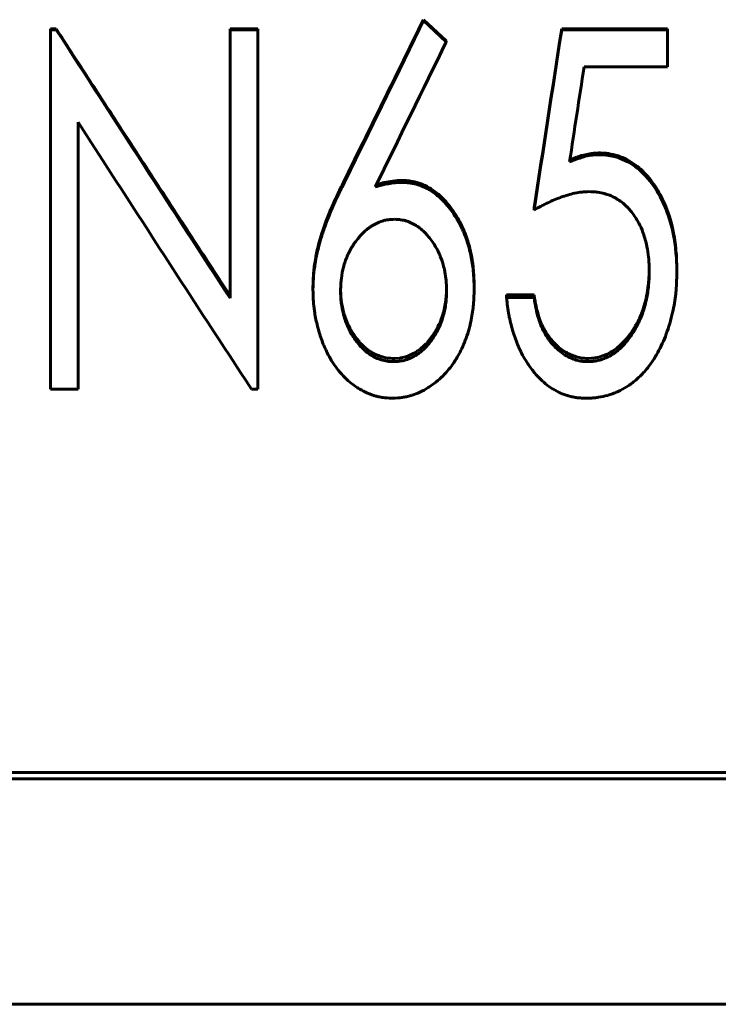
# Model space of a CAD drawing. Header units: millimetres. Extents: x 0 to 420, y 0 to 297.
# Tile 5 of 20: x 111 to 120, y 160 to 172. Entities that reach past the tile are written whole.
import ezdxf

# ---------------------------------------------------------------- set-up
doc = ezdxf.new("R2010")
doc.units = ezdxf.units.MM
doc.linetypes.add('K5LT_BASIC', pattern=[0])
doc.layers.add('Системный слой (1)', color=251, linetype='Continuous', true_color=0x6c6c6c)

# ---------------------------------------------------------------- blocks, each defined once
blk = doc.blocks.new('U10')
at = {"layer": 'Системный слой (1)', "color": 150, "linetype": 'K5LT_BASIC', "lineweight": 60, "true_color": 0x0080ff}
for p, q in [((115.208, 168.79), (115.21, 168.735)), ((115.21, 168.735), (115.21, 168.735)), ((115.21, 168.735), (115.21, 168.735)), ((115.21, 168.735), (115.21, 168.735)), ((115.21, 168.735), (115.21, 168.734)), ((115.21, 168.734), (115.21, 168.733)), ((115.21, 168.733), (115.21, 168.731)), ((115.21, 168.731), (115.21, 168.726)), ((115.21, 168.726), (115.211, 168.717)), ((115.211, 168.717), (115.212, 168.699)), ((115.212, 168.699), (115.216, 168.662)), ((115.216, 168.662), (115.216, 168.659)), ((115.216, 168.659), (115.216, 168.659)), ((115.216, 168.659), (115.216, 168.659)), ((115.216, 168.659), (115.216, 168.658)), ((115.216, 168.658), (115.217, 168.657)), ((115.217, 168.657), (115.217, 168.655)), ((115.217, 168.655), (115.217, 168.651)), ((115.217, 168.651), (115.219, 168.642)), ((115.219, 168.642), (115.221, 168.626)), ((115.221, 168.626), (115.227, 168.593)), ((115.227, 168.593), (115.24, 168.53)), ((115.24, 168.53), (115.245, 168.51)), ((115.245, 168.51), (115.245, 168.51)), ((115.245, 168.51), (115.246, 168.51)), ((115.246, 168.51), (115.246, 168.509)), ((115.246, 168.509), (115.246, 168.508)), ((115.246, 168.508), (115.247, 168.506)), ((115.247, 168.506), (115.248, 168.502)), ((115.248, 168.502), (115.25, 168.494)), ((115.25, 168.494), (115.255, 168.478)), ((115.255, 168.478), (115.264, 168.448)), ((115.264, 168.448), (115.285, 168.392)), ((115.285, 168.392), (115.296, 168.366)), ((115.296, 168.366), (115.296, 168.366)), ((115.296, 168.366), (115.296, 168.366)), ((115.296, 168.366), (115.296, 168.366)), ((115.296, 168.366), (115.297, 168.365)), ((115.297, 168.365), (115.298, 168.363)), ((115.298, 168.363), (115.299, 168.359)), ((115.299, 168.359), (115.303, 168.352)), ((115.303, 168.352), (115.31, 168.337)), ((115.31, 168.337), (115.324, 168.309)), ((115.324, 168.309), (115.355, 168.255)), ((115.355, 168.255), (115.369, 168.233)), ((115.369, 168.233), (115.37, 168.233)), ((115.37, 168.233), (115.37, 168.233)), ((115.37, 168.233), (115.37, 168.232)), ((115.37, 168.232), (115.371, 168.231)), ((115.371, 168.231), (115.372, 168.229)), ((115.372, 168.229), (115.374, 168.226)), ((115.374, 168.226), (115.379, 168.219)), ((115.379, 168.219), (115.388, 168.205)), ((115.388, 168.205), (115.408, 168.179)), ((115.408, 168.179), (115.447, 168.132)), ((115.447, 168.132), (115.449, 168.129)), ((115.449, 168.129), (115.449, 168.129)), ((115.449, 168.129), (115.449, 168.129)), ((115.449, 168.129), (115.449, 168.129)), ((115.449, 168.129), (115.45, 168.128)), ((115.45, 168.128), (115.451, 168.127)), ((115.451, 168.127), (115.454, 168.124)), ((115.454, 168.124), (115.459, 168.118)), ((115.459, 168.118), (115.469, 168.108)), ((115.469, 168.108), (115.491, 168.086)), ((115.491, 168.086), (115.512, 168.068)), ((115.512, 168.068), (115.512, 168.068)), ((115.512, 168.068), (115.512, 168.067)), ((115.512, 168.067), (115.512, 168.067)), ((115.512, 168.067), (115.513, 168.066)), ((115.513, 168.066), (115.514, 168.065)), ((115.514, 168.065), (115.517, 168.063)), ((115.517, 168.063), (115.523, 168.058)), ((115.523, 168.058), (115.535, 168.048)), ((115.535, 168.048), (115.557, 168.031)), ((115.557, 168.031), (115.581, 168.015)), ((115.581, 168.015), (115.581, 168.015)), ((115.581, 168.015), (115.581, 168.015)), ((115.581, 168.015), (115.582, 168.014)), ((115.582, 168.014), (115.582, 168.014)), ((115.582, 168.014), (115.584, 168.013)), ((115.584, 168.013), (115.587, 168.011)), ((115.587, 168.011), (115.593, 168.007)), ((115.593, 168.007), (115.605, 168)), ((115.605, 168), (115.63, 167.986)), ((115.63, 167.986), (115.681, 167.964)), ((115.681, 167.964), (115.72, 167.95)), ((115.72, 167.95), (115.72, 167.95)), ((115.72, 167.95), (115.72, 167.95)), ((115.72, 167.95), (115.72, 167.95)), ((115.72, 167.95), (115.721, 167.95)), ((115.721, 167.95), (115.723, 167.949)), ((115.723, 167.949), (115.726, 167.948)), ((115.726, 167.948), (115.733, 167.947)), ((115.733, 167.947), (115.746, 167.943)), ((115.746, 167.943), (115.774, 167.938)), ((115.774, 167.938), (115.795, 167.934)), ((115.795, 167.934), (115.795, 167.934)), ((115.795, 167.934), (115.795, 167.934)), ((115.795, 167.934), (115.795, 167.934)), ((115.795, 167.934), (115.796, 167.934)), ((115.796, 167.934), (115.797, 167.934)), ((115.797, 167.934), (115.799, 167.934)), ((115.799, 167.934), (115.803, 167.933)), ((115.803, 167.933), (115.814, 167.933)), ((115.814, 167.933), (115.838, 167.931)), ((115.838, 167.931), (115.871, 167.929))]:
    blk.add_line(p, q, dxfattribs=at)
blk = doc.blocks.new('U16')
at = {"layer": 'Системный слой (1)', "color": 150, "linetype": 'K5LT_BASIC', "lineweight": 60, "true_color": 0x0080ff}
for p, q in [((118.079, 170.415), (118.163, 170.449)), ((118.163, 170.449), (118.163, 170.449)), ((118.163, 170.449), (118.163, 170.449)), ((118.163, 170.449), (118.164, 170.449)), ((118.164, 170.449), (118.165, 170.45)), ((118.164, 170.449), (118.164, 170.449)), ((118.164, 170.449), (118.164, 170.449)), ((118.165, 170.45), (118.167, 170.45)), ((118.167, 170.45), (118.171, 170.452)), ((118.171, 170.452), (118.179, 170.455)), ((118.179, 170.455), (118.195, 170.46)), ((118.195, 170.46), (118.226, 170.47)), ((118.226, 170.47), (118.254, 170.478)), ((118.254, 170.478), (118.347, 170.497)), ((118.347, 170.497), (118.348, 170.498)), ((118.347, 170.497), (118.347, 170.497)), ((118.347, 170.497), (118.347, 170.497)), ((118.347, 170.497), (118.347, 170.497)), ((118.347, 170.497), (118.347, 170.497)), ((118.348, 170.498), (118.35, 170.498)), ((118.35, 170.498), (118.353, 170.498)), ((118.353, 170.498), (118.36, 170.499)), ((118.36, 170.499), (118.376, 170.5)), ((118.376, 170.5), (118.415, 170.503)), ((118.415, 170.503), (118.441, 170.504))]:
    blk.add_line(p, q, dxfattribs=at)
blk = doc.blocks.new('U17')
at = {"layer": 'Системный слой (1)', "color": 150, "linetype": 'K5LT_BASIC', "lineweight": 60, "true_color": 0x0080ff}
for p, q in [((116.534, 168.783), (116.534, 168.794)), ((116.526, 168.661), (116.527, 168.663)), ((116.527, 168.668), (116.528, 168.676)), ((116.527, 168.663), (116.527, 168.668)), ((116.528, 168.676), (116.53, 168.692)), ((116.53, 168.692), (116.532, 168.725)), ((116.532, 168.725), (116.533, 168.735)), ((116.533, 168.745), (116.534, 168.756)), ((116.533, 168.74), (116.533, 168.745)), ((116.533, 168.737), (116.533, 168.74)), ((116.533, 168.736), (116.533, 168.737)), ((116.533, 168.735), (116.533, 168.736)), ((116.533, 168.736), (116.533, 168.736)), ((116.533, 168.735), (116.533, 168.735)), ((116.533, 168.735), (116.533, 168.735)), ((116.534, 168.756), (116.534, 168.783)), ((116.505, 168.538), (116.511, 168.568)), ((116.511, 168.568), (116.522, 168.629)), ((116.522, 168.629), (116.526, 168.659)), ((116.526, 168.66), (116.526, 168.661)), ((116.526, 168.659), (116.526, 168.66)), ((116.526, 168.66), (116.526, 168.66)), ((116.526, 168.66), (116.526, 168.66)), ((116.458, 168.393), (116.468, 168.42)), ((116.468, 168.42), (116.488, 168.478)), ((116.488, 168.478), (116.497, 168.51)), ((116.497, 168.511), (116.498, 168.512)), ((116.497, 168.51), (116.497, 168.511)), ((116.497, 168.51), (116.497, 168.51)), ((116.497, 168.51), (116.497, 168.51)), ((116.498, 168.513), (116.499, 168.517)), ((116.498, 168.512), (116.498, 168.513)), ((116.499, 168.517), (116.501, 168.524)), ((116.501, 168.524), (116.505, 168.538)), ((116.406, 168.287), (116.412, 168.298)), ((116.412, 168.298), (116.413, 168.299)), ((116.412, 168.298), (116.412, 168.298)), ((116.412, 168.298), (116.412, 168.298)), ((116.413, 168.3), (116.414, 168.301)), ((116.413, 168.299), (116.413, 168.3)), ((116.414, 168.301), (116.416, 168.305)), ((116.416, 168.305), (116.42, 168.312)), ((116.42, 168.312), (116.427, 168.326)), ((116.427, 168.326), (116.44, 168.353)), ((116.44, 168.353), (116.447, 168.368)), ((116.447, 168.368), (116.448, 168.369)), ((116.447, 168.368), (116.447, 168.368)), ((116.447, 168.368), (116.447, 168.368)), ((116.447, 168.368), (116.447, 168.368)), ((116.448, 168.371), (116.45, 168.374)), ((116.448, 168.369), (116.448, 168.371)), ((116.45, 168.374), (116.453, 168.38)), ((116.453, 168.38), (116.458, 168.393)), ((116.324, 168.166), (116.326, 168.169)), ((116.326, 168.169), (116.331, 168.175)), ((116.331, 168.175), (116.34, 168.187)), ((116.34, 168.187), (116.359, 168.212)), ((116.359, 168.212), (116.373, 168.233)), ((116.373, 168.233), (116.374, 168.234)), ((116.373, 168.233), (116.373, 168.233)), ((116.373, 168.233), (116.373, 168.233)), ((116.374, 168.235), (116.375, 168.236)), ((116.374, 168.234), (116.374, 168.235)), ((116.375, 168.236), (116.377, 168.239)), ((116.377, 168.239), (116.381, 168.246)), ((116.381, 168.246), (116.39, 168.259)), ((116.39, 168.259), (116.406, 168.287)), ((116.185, 168.031), (116.207, 168.048)), ((116.207, 168.048), (116.251, 168.086)), ((116.251, 168.086), (116.263, 168.098)), ((116.263, 168.098), (116.263, 168.098)), ((116.263, 168.098), (116.263, 168.098)), ((116.263, 168.098), (116.264, 168.098)), ((116.264, 168.099), (116.265, 168.1)), ((116.264, 168.098), (116.264, 168.099)), ((116.265, 168.1), (116.268, 168.102)), ((116.268, 168.102), (116.273, 168.107)), ((116.273, 168.107), (116.282, 168.117)), ((116.282, 168.117), (116.301, 168.139)), ((116.301, 168.139), (116.321, 168.163)), ((116.321, 168.163), (116.321, 168.163)), ((116.321, 168.163), (116.322, 168.163)), ((116.322, 168.163), (116.322, 168.164)), ((116.322, 168.164), (116.323, 168.164)), ((116.323, 168.164), (116.324, 168.166)), ((115.871, 167.929), (115.948, 167.934)), ((115.948, 167.934), (115.948, 167.935)), ((115.948, 167.935), (115.948, 167.935)), ((115.948, 167.935), (115.949, 167.935)), ((115.949, 167.935), (115.949, 167.935)), ((115.949, 167.935), (115.95, 167.935)), ((115.95, 167.935), (115.953, 167.935)), ((115.953, 167.935), (115.957, 167.936)), ((115.957, 167.936), (115.967, 167.937)), ((115.967, 167.937), (115.985, 167.941)), ((115.985, 167.941), (116.021, 167.95)), ((116.021, 167.95), (116.023, 167.95)), ((116.023, 167.95), (116.024, 167.951)), ((116.023, 167.95), (116.023, 167.95)), ((116.023, 167.95), (116.023, 167.95)), ((116.024, 167.951), (116.025, 167.951)), ((116.025, 167.951), (116.026, 167.951)), ((116.026, 167.951), (116.03, 167.952)), ((116.03, 167.952), (116.036, 167.955)), ((116.036, 167.955), (116.05, 167.959)), ((116.05, 167.959), (116.076, 167.969)), ((116.076, 167.969), (116.126, 167.994)), ((116.126, 167.994), (116.162, 168.015)), ((116.162, 168.015), (116.163, 168.016)), ((116.162, 168.015), (116.162, 168.015)), ((116.162, 168.015), (116.162, 168.015)), ((116.162, 168.015), (116.162, 168.015)), ((116.163, 168.016), (116.165, 168.017)), ((116.165, 168.017), (116.167, 168.019)), ((116.167, 168.019), (116.173, 168.023)), ((116.173, 168.023), (116.185, 168.031))]:
    blk.add_line(p, q, dxfattribs=at)
blk = doc.blocks.new('U20')
at = {"layer": 'Системный слой (1)', "color": 150, "linetype": 'K5LT_BASIC', "lineweight": 60, "true_color": 0x0080ff}
for p, q in [((119.073, 169.021), (119.073, 169.039)), ((119.067, 168.907), (119.07, 168.943)), ((119.07, 168.943), (119.071, 168.964)), ((119.071, 168.975), (119.072, 168.989)), ((119.071, 168.969), (119.071, 168.975)), ((119.071, 168.966), (119.071, 168.969)), ((119.071, 168.965), (119.071, 168.966)), ((119.071, 168.964), (119.071, 168.965)), ((119.071, 168.964), (119.071, 168.964)), ((119.071, 168.964), (119.071, 168.964)), ((119.071, 168.964), (119.071, 168.964)), ((119.072, 168.989), (119.073, 169.021)), ((119.047, 168.747), (119.058, 168.818)), ((119.058, 168.818), (119.064, 168.87)), ((119.064, 168.874), (119.065, 168.879)), ((119.064, 168.872), (119.064, 168.874)), ((119.064, 168.871), (119.064, 168.872)), ((119.064, 168.87), (119.064, 168.871)), ((119.064, 168.87), (119.064, 168.87)), ((119.064, 168.87), (119.064, 168.87)), ((119.065, 168.879), (119.066, 168.888)), ((119.066, 168.888), (119.067, 168.907)), ((119.022, 168.635), (119.034, 168.684)), ((119.034, 168.684), (119.035, 168.685)), ((119.034, 168.684), (119.034, 168.684)), ((119.034, 168.684), (119.034, 168.684)), ((119.035, 168.688), (119.036, 168.691)), ((119.035, 168.686), (119.035, 168.688)), ((119.035, 168.685), (119.035, 168.686)), ((119.036, 168.691), (119.038, 168.699)), ((119.038, 168.699), (119.041, 168.715)), ((119.041, 168.715), (119.047, 168.747)), ((118.992, 168.535), (119.003, 168.567)), ((119.003, 168.567), (119.022, 168.635)), ((118.933, 168.396), (118.943, 168.417)), ((118.943, 168.418), (118.944, 168.419)), ((118.943, 168.417), (118.943, 168.418)), ((118.943, 168.418), (118.943, 168.418)), ((118.943, 168.417), (118.943, 168.417)), ((118.944, 168.419), (118.945, 168.421)), ((118.945, 168.421), (118.947, 168.425)), ((118.947, 168.425), (118.95, 168.433)), ((118.95, 168.433), (118.958, 168.449)), ((118.958, 168.449), (118.971, 168.481)), ((118.971, 168.481), (118.98, 168.504)), ((118.98, 168.504), (118.98, 168.504)), ((118.98, 168.504), (118.98, 168.504)), ((118.98, 168.504), (118.981, 168.504)), ((118.981, 168.505), (118.982, 168.507)), ((118.981, 168.504), (118.981, 168.505)), ((118.982, 168.507), (118.983, 168.511)), ((118.983, 168.511), (118.986, 168.519)), ((118.986, 168.519), (118.992, 168.535)), ((118.834, 168.235), (118.874, 168.293)), ((118.874, 168.293), (118.899, 168.334)), ((118.899, 168.334), (118.899, 168.335)), ((118.899, 168.335), (118.9, 168.335)), ((118.899, 168.334), (118.899, 168.334)), ((118.899, 168.334), (118.899, 168.334)), ((118.9, 168.335), (118.901, 168.337)), ((118.901, 168.337), (118.903, 168.341)), ((118.903, 168.341), (118.907, 168.349)), ((118.907, 168.349), (118.916, 168.364)), ((118.916, 168.364), (118.933, 168.396)), ((118.749, 168.133), (118.791, 168.179)), ((118.791, 168.18), (118.792, 168.181)), ((118.791, 168.179), (118.791, 168.18)), ((118.791, 168.18), (118.791, 168.18)), ((118.791, 168.18), (118.791, 168.18)), ((118.792, 168.181), (118.794, 168.183)), ((118.794, 168.183), (118.796, 168.186)), ((118.796, 168.186), (118.802, 168.193)), ((118.802, 168.193), (118.813, 168.207)), ((118.813, 168.207), (118.834, 168.235)), ((118.631, 168.032), (118.655, 168.048)), ((118.655, 168.048), (118.655, 168.049)), ((118.655, 168.049), (118.655, 168.049)), ((118.655, 168.049), (118.656, 168.049)), ((118.656, 168.049), (118.658, 168.051)), ((118.656, 168.049), (118.656, 168.049)), ((118.658, 168.051), (118.661, 168.053)), ((118.661, 168.053), (118.667, 168.057)), ((118.667, 168.057), (118.678, 168.067)), ((118.678, 168.067), (118.702, 168.087)), ((118.702, 168.087), (118.749, 168.133)), ((118.302, 167.929), (118.349, 167.931)), ((118.349, 167.931), (118.349, 167.931)), ((118.349, 167.931), (118.349, 167.931)), ((118.349, 167.931), (118.35, 167.931)), ((118.35, 167.931), (118.35, 167.932)), ((118.35, 167.932), (118.352, 167.932)), ((118.352, 167.932), (118.355, 167.932)), ((118.355, 167.932), (118.36, 167.932)), ((118.36, 167.932), (118.371, 167.933)), ((118.371, 167.933), (118.392, 167.936)), ((118.392, 167.936), (118.396, 167.937)), ((118.396, 167.937), (118.396, 167.937)), ((118.396, 167.937), (118.397, 167.937)), ((118.397, 167.937), (118.397, 167.937)), ((118.397, 167.937), (118.398, 167.937)), ((118.398, 167.937), (118.4, 167.937)), ((118.4, 167.937), (118.404, 167.938)), ((118.404, 167.938), (118.411, 167.939)), ((118.411, 167.939), (118.426, 167.942)), ((118.426, 167.942), (118.456, 167.95)), ((118.456, 167.95), (118.488, 167.96)), ((118.488, 167.96), (118.489, 167.96)), ((118.489, 167.96), (118.489, 167.96)), ((118.489, 167.96), (118.489, 167.96)), ((118.489, 167.96), (118.49, 167.96)), ((118.49, 167.96), (118.492, 167.961)), ((118.492, 167.961), (118.496, 167.962)), ((118.496, 167.962), (118.503, 167.965)), ((118.503, 167.965), (118.518, 167.971)), ((118.518, 167.971), (118.547, 167.984)), ((118.547, 167.984), (118.575, 167.998)), ((118.575, 167.998), (118.575, 167.998)), ((118.575, 167.998), (118.575, 167.998)), ((118.575, 167.998), (118.576, 167.998)), ((118.576, 167.998), (118.577, 167.999)), ((118.577, 167.999), (118.579, 168)), ((118.579, 168), (118.582, 168.002)), ((118.582, 168.002), (118.59, 168.006)), ((118.59, 168.006), (118.604, 168.014)), ((118.604, 168.014), (118.631, 168.032))]:
    blk.add_line(p, q, dxfattribs=at)
blk = doc.blocks.new('U38')
at = {"layer": 'Системный слой (1)', "color": 150, "linetype": 'K5LT_BASIC', "lineweight": 60, "true_color": 0x0080ff}
for p, q in [((115.781, 170.139), (115.806, 170.143)), ((115.806, 170.143), (115.89, 170.155)), ((115.89, 170.155), (115.89, 170.155)), ((115.89, 170.155), (115.89, 170.155)), ((115.89, 170.155), (115.89, 170.155)), ((115.89, 170.155), (115.89, 170.155)), ((115.89, 170.155), (115.891, 170.155)), ((115.891, 170.155), (115.893, 170.156)), ((115.893, 170.156), (115.896, 170.156)), ((115.896, 170.156), (115.904, 170.156)), ((115.904, 170.156), (115.921, 170.157)), ((115.921, 170.157), (115.964, 170.159)), ((115.964, 170.159), (115.974, 170.16)), ((115.657, 170.106), (115.724, 170.125)), ((115.724, 170.125), (115.724, 170.126)), ((115.724, 170.126), (115.725, 170.126)), ((115.724, 170.125), (115.724, 170.125)), ((115.724, 170.125), (115.724, 170.125)), ((115.724, 170.125), (115.724, 170.125)), ((115.724, 170.125), (115.724, 170.125)), ((115.725, 170.126), (115.727, 170.126)), ((115.727, 170.126), (115.73, 170.127)), ((115.73, 170.127), (115.738, 170.129)), ((115.738, 170.129), (115.752, 170.132)), ((115.752, 170.132), (115.781, 170.139))]:
    blk.add_line(p, q, dxfattribs=at)

msp = doc.modelspace()

# ---------------------------------------------------------------- linework, layer by layer
at = {"layer": 'Системный слой (1)', "color": 150, "linetype": 'K5LT_BASIC', "lineweight": 60, "true_color": 0x0080ff}
for p, q in [((116.2463, 172.1637), (116.2463, 172.1737)), ((116.2463, 172.1737), (116.5312, 171.908)), ((116.2463, 172.1637), (116.5312, 171.8961)), ((111.5732, 172.0476), (111.5732, 172.0584)), ((111.5732, 172.0584), (111.6462, 172.0584)), ((111.5732, 167.5447), (111.5732, 172.0476)), ((111.5732, 172.0476), (111.6462, 172.0476)), ((111.6462, 172.0476), (111.6462, 172.0584)), ((113.8232, 172.0476), (113.8232, 172.0584)), ((113.8232, 172.0584), (114.1694, 172.0584)), ((113.8232, 168.6828), (113.8232, 172.0476)), ((113.8232, 172.0476), (114.1694, 172.0476)), ((114.1694, 172.0476), (114.1694, 172.0584)), ((114.1694, 167.5447), (114.1694, 172.0476)), ((117.9771, 172.0476), (117.9771, 172.0584)), ((117.9771, 172.0584), (119.304, 172.0584)), ((117.9771, 172.0476), (119.304, 172.0476)), ((119.304, 172.0476), (119.304, 172.0584)), ((119.304, 171.5833), (119.304, 172.0476)), ((116.5312, 171.8961), (116.5312, 171.908)), ((119.304, 171.5833), (118.2574, 171.5833)), ((111.9194, 167.5447), (111.9194, 170.8894)), ((118.4413, 170.4822), (118.4413, 170.5042)), ((115.9741, 170.1351), (115.9741, 170.1595)), ((117.6309, 169.7883), (117.6309, 169.8152)), ((119.4194, 169.0085), (119.4194, 169.041)), ((114.8617, 168.7934), (114.8617, 168.8274)), ((116.8809, 168.8015), (116.8809, 168.8355)), ((117.2848, 168.6927), (117.2848, 168.7274)), ((117.2848, 168.7274), (117.6309, 168.7274)), ((117.2848, 168.6927), (117.6309, 168.6927)), ((117.6309, 168.6927), (117.6309, 168.7274)), ((115.8713, 167.929), (115.8713, 167.8885)), ((118.3016, 167.8885), (118.3016, 167.929)), ((111.9194, 167.5447), (111.5732, 167.5447)), ((114.1694, 167.5447), (114.0909, 167.5447)), ((129.4386, 162.7407), (102.4386, 162.7407)), ((129.4386, 162.6629), (102.4386, 162.6629)), ((102.4386, 159.8356), (129.4386, 159.8356))]:
    msp.add_line(p, q, dxfattribs=at)
for points, degree in [([(115.2385, 170.1254), (115.5744, 170.8066), (115.9104, 171.4897), (116.2463, 172.1737)], 3), ([(115.2385, 170.1007), (115.5744, 170.7868), (115.9104, 171.4748), (116.2463, 172.1637)], 3), ([(111.6462, 172.0584), (112.1905, 171.2201), (112.7347, 170.3831), (113.279, 169.5485), (113.8232, 168.7176)], 4), ([(111.6462, 172.0476), (112.3719, 170.9219), (113.0976, 169.7986), (113.8232, 168.6828)], 3), ([(117.6309, 169.8152), (117.7463, 170.5608), (117.8617, 171.3091), (117.9771, 172.0584)], 3), ([(117.6309, 169.7883), (117.7463, 170.5393), (117.8617, 171.2929), (117.9771, 172.0476)], 3), ([(116.5312, 171.8961), (116.2349, 171.2888), (115.9386, 170.6822), (115.6423, 170.0772)], 3), ([(118.2574, 171.5833), (118.1967, 171.1854), (118.136, 170.7878), (118.0753, 170.3909)], 3), ([(114.0909, 167.5447), (113.3671, 168.652), (112.6432, 169.7686), (111.9194, 170.8894)], 3)]:
    msp.add_open_spline(points, degree=degree, dxfattribs=at)
for points, knots in [([(118.0753, 170.3909), (118.0948, 170.399), (118.1278, 170.4127), (118.1519, 170.4222), (118.1621, 170.4261), (118.1624, 170.4262), (118.1898, 170.4364), (118.2162, 170.4451), (118.2462, 170.4537), (118.2495, 170.4546), (118.2853, 170.4643), (118.3145, 170.4706), (118.3431, 170.4749), (118.3453, 170.4752), (118.3678, 170.4783), (118.3994, 170.4806), (118.4413, 170.4822)], [0.00000012, 0.00000012, 0.00000012, 0.00000012, 0.125, 0.2421875, 0.2421875, 0.25, 0.25, 0.46875, 0.46875, 0.5, 0.5, 0.734375, 0.734375, 0.75, 0.75, 0.99999946, 0.99999946, 0.99999946, 0.99999946]), ([(118.4413, 170.5042), (118.4684, 170.5033), (118.4888, 170.5024), (118.5025, 170.5016), (118.5245, 170.5002), (118.5448, 170.4982), (118.5635, 170.4954), (118.6022, 170.4896), (118.6419, 170.4802), (118.6826, 170.4669), (118.7601, 170.4417), (118.8323, 170.4044), (118.8992, 170.355), (118.962, 170.3088), (119.02, 170.2526), (119.0734, 170.1867), (119.0982, 170.156), (119.1225, 170.1226), (119.1465, 170.0864), (119.1691, 170.0523), (119.1901, 170.0175), (119.2094, 169.982), (119.2835, 169.8464), (119.3382, 169.6939), (119.3736, 169.5246), (119.3895, 169.4483), (119.4012, 169.368), (119.4088, 169.2839), (119.4123, 169.2447), (119.4148, 169.2042), (119.4164, 169.1625), (119.4174, 169.1356), (119.4184, 169.095), (119.4194, 169.041)], [0, 0, 0, 0, 0.03125, 0.03125, 0.03125, 0.0625, 0.0625, 0.0625, 0.125, 0.125, 0.125, 0.25, 0.25, 0.25, 0.375, 0.375, 0.375, 0.4375, 0.4375, 0.4375, 0.5, 0.5, 0.5, 0.75, 0.75, 0.75, 0.875, 0.875, 0.875, 0.9375, 0.9375, 0.9375, 1, 1, 1, 1]), ([(118.4413, 170.4822), (118.4668, 170.4814), (118.4863, 170.4806), (118.5008, 170.4797), (118.5012, 170.4797), (118.5135, 170.4789), (118.5241, 170.4781), (118.5444, 170.476), (118.5538, 170.4748), (118.5926, 170.469), (118.6222, 170.4625), (118.6623, 170.4511), (118.6729, 170.4479), (118.7213, 170.432), (118.7869, 170.4044), (118.8483, 170.3676), (118.8824, 170.3442), (118.8913, 170.3379), (118.9312, 170.3083), (118.9772, 170.2689), (119.0204, 170.2238), (119.0486, 170.1925), (119.0608, 170.1781), (119.0923, 170.1389), (119.1108, 170.1139), (119.1352, 170.0785), (119.1408, 170.0701), (119.1634, 170.0357), (119.1795, 170.0095), (119.1997, 169.9741), (119.2048, 169.9648), (119.2465, 169.888), (119.3089, 169.7474), (119.3531, 169.591), (119.3713, 169.5063), (119.3726, 169.5004), (119.3815, 169.4571), (119.3945, 169.3832), (119.4038, 169.3058), (119.4078, 169.2637), (119.4083, 169.2581), (119.4122, 169.2148), (119.4147, 169.1754), (119.4163, 169.1335), (119.4164, 169.1317), (119.4174, 169.1037), (119.4184, 169.0629), (119.4194, 169.0085)], [0, 0, 0, 0, 0.0292969, 0.0292969, 0.03125, 0.03125, 0.046875, 0.046875, 0.0625, 0.0625, 0.109375, 0.109375, 0.125, 0.125, 0.1875, 0.234375, 0.234375, 0.25, 0.25, 0.3125, 0.34375, 0.34375, 0.375, 0.375, 0.421875, 0.421875, 0.4375, 0.4375, 0.484375, 0.484375, 0.5, 0.5, 0.625, 0.7421875, 0.7421875, 0.75, 0.75, 0.8125, 0.8671875, 0.8671875, 0.875, 0.875, 0.9355469, 0.9355469, 0.9375, 0.9375, 1, 1, 1, 1]), ([(115.9741, 170.1595), (115.9987, 170.1585), (116.0172, 170.1576), (116.0297, 170.1567), (116.0495, 170.1554), (116.0679, 170.1533), (116.085, 170.1507), (116.1204, 170.1451), (116.1564, 170.1363), (116.193, 170.1241), (116.2597, 170.102), (116.3248, 170.0673), (116.3885, 170.0201), (116.419, 169.9975), (116.4473, 169.9737), (116.4734, 169.9486), (116.4982, 169.9249), (116.5233, 169.8977), (116.5486, 169.867), (116.596, 169.8096), (116.6381, 169.749), (116.675, 169.685), (116.692, 169.6556), (116.7089, 169.6232), (116.7258, 169.5878), (116.7428, 169.552), (116.7578, 169.5174), (116.7709, 169.4839), (116.796, 169.4198), (116.8171, 169.3497), (116.8345, 169.2738), (116.851, 169.2013), (116.8629, 169.1286), (116.87, 169.0559), (116.8735, 169.021), (116.876, 168.9843), (116.8777, 168.9458), (116.8788, 168.9213), (116.8798, 168.8845), (116.8809, 168.8355)], [0, 0, 0, 0, 0.03125, 0.03125, 0.03125, 0.0625, 0.0625, 0.0625, 0.125, 0.125, 0.125, 0.25, 0.25, 0.25, 0.3125, 0.3125, 0.3125, 0.375, 0.375, 0.375, 0.5, 0.5, 0.5, 0.5625, 0.5625, 0.5625, 0.625, 0.625, 0.625, 0.75, 0.75, 0.75, 0.875, 0.875, 0.875, 0.9375, 0.9375, 0.9375, 1, 1, 1, 1]), ([(114.8617, 168.8274), (114.8626, 168.8652), (114.8635, 168.8935), (114.8643, 168.9124), (114.8655, 168.9426), (114.8673, 168.9709), (114.8696, 168.9973), (114.8743, 169.0504), (114.8816, 169.1066), (114.8916, 169.1661), (114.9099, 169.2756), (114.9369, 169.3858), (114.9725, 169.4969), (115.0015, 169.5872), (115.042, 169.6935), (115.0939, 169.8158), (115.1164, 169.8686), (115.1397, 169.9205), (115.1638, 169.9717), (115.18, 170.006), (115.2049, 170.0572), (115.2385, 170.1254)], [0, 0, 0, 0, 0.0625, 0.0625, 0.0625, 0.125, 0.125, 0.125, 0.25, 0.25, 0.25, 0.5, 0.5, 0.5, 0.75, 0.75, 0.75, 0.875, 0.875, 0.875, 1, 1, 1, 1]), ([(114.8617, 168.7934), (114.8622, 168.8124), (114.8626, 168.8291), (114.8632, 168.8505), (114.8636, 168.8627), (114.864, 168.8729), (114.8642, 168.8778), (114.8642, 168.8781), (114.8655, 168.9095), (114.8673, 168.9378), (114.874, 169.0146), (114.8807, 169.0675), (114.8903, 169.127), (114.891, 169.131), (114.9096, 169.243), (114.9361, 169.3524), (114.9714, 169.4642), (114.9721, 169.4662), (114.987, 169.5132), (115.0212, 169.6107), (115.0665, 169.7237), (115.0923, 169.785), (115.0932, 169.7872), (115.116, 169.8412), (115.1389, 169.8928), (115.1631, 169.9443), (115.1636, 169.9453), (115.18, 169.9804), (115.2049, 170.032), (115.2385, 170.1007)], [0, 0, 0, 0, 0.03125, 0.03125, 0.046875, 0.0605469, 0.0605469, 0.0625, 0.0625, 0.125, 0.125, 0.2421875, 0.2421875, 0.25, 0.25, 0.4960938, 0.4960938, 0.5, 0.5, 0.625, 0.7460938, 0.7460938, 0.75, 0.75, 0.8730469, 0.8730469, 0.875, 0.875, 1, 1, 1, 1]), ([(115.6423, 170.0772), (115.676, 170.0874), (115.7019, 170.0949), (115.7212, 170.1001), (115.7219, 170.1002), (115.7433, 170.1059), (115.7638, 170.1106), (115.7918, 170.1162), (115.7985, 170.1175), (115.8343, 170.1241), (115.8605, 170.1279), (115.8865, 170.1305), (115.8885, 170.1307), (115.9082, 170.1326), (115.9363, 170.134), (115.9741, 170.1351)], [0.00000015, 0.00000015, 0.00000015, 0.00000015, 0.234375, 0.234375, 0.25, 0.25, 0.4375, 0.4375, 0.5, 0.5, 0.734375, 0.734375, 0.75, 0.75, 0.99999935, 0.99999935, 0.99999935, 0.99999935]), ([(115.9741, 170.1351), (115.9972, 170.1341), (116.0149, 170.1333), (116.0281, 170.1324), (116.0284, 170.1324), (116.0396, 170.1316), (116.0492, 170.1307), (116.0676, 170.1287), (116.0761, 170.1276), (116.1161, 170.1213), (116.1475, 170.1138), (116.1839, 170.1024), (116.1888, 170.1008), (116.2263, 170.0883), (116.284, 170.0632), (116.3406, 170.0285), (116.3726, 170.0063), (116.3809, 170.0004), (116.4114, 169.9776), (116.4331, 169.9598), (116.4603, 169.9352), (116.4673, 169.9286), (116.4951, 169.9017), (116.517, 169.8781), (116.5423, 169.8481), (116.5456, 169.8441), (116.593, 169.7862), (116.6328, 169.7292), (116.6704, 169.6652), (116.6729, 169.6609), (116.692, 169.6275), (116.709, 169.5948), (116.7342, 169.5415), (116.7423, 169.5234), (116.7574, 169.4885), (116.7644, 169.4714), (116.7774, 169.4379), (116.7833, 169.4216), (116.8006, 169.3711), (116.8138, 169.3271), (116.8255, 169.2807), (116.8301, 169.262), (116.8324, 169.2521), (116.8489, 169.1791), (116.8598, 169.115), (116.8682, 169.0418), (116.8692, 169.0323), (116.8734, 168.9895), (116.8759, 168.9537), (116.8776, 168.915), (116.8777, 168.9134), (116.8788, 168.8879), (116.8798, 168.8509), (116.8809, 168.8015)], [0, 0, 0, 0, 0.0292969, 0.0292969, 0.03125, 0.03125, 0.046875, 0.046875, 0.0625, 0.0625, 0.1171875, 0.1171875, 0.125, 0.125, 0.1875, 0.234375, 0.234375, 0.25, 0.25, 0.296875, 0.296875, 0.3125, 0.3125, 0.3671875, 0.3671875, 0.375, 0.375, 0.4921875, 0.4921875, 0.5, 0.5, 0.5625, 0.5625, 0.59375, 0.59375, 0.625, 0.625, 0.65625, 0.65625, 0.71875, 0.734375, 0.734375, 0.75, 0.75, 0.859375, 0.859375, 0.875, 0.875, 0.9355469, 0.9355469, 0.9375, 0.9375, 1, 1, 1, 1]), ([(118.3196, 170.0194), (118.2824, 170.0183), (118.2532, 170.0166), (118.2308, 170.0142), (118.2298, 170.0141), (118.2024, 170.0109), (118.1743, 170.0062), (118.1417, 169.9994), (118.1393, 169.9989), (118.1105, 169.9927), (118.0558, 169.9787), (117.9971, 169.9592), (117.9657, 169.9479), (117.9634, 169.947), (117.9363, 169.9371), (117.8861, 169.917), (117.8313, 169.8922), (117.8008, 169.8777), (117.7967, 169.8757), (117.766, 169.861), (117.7396, 169.8476), (117.713, 169.8334), (117.7119, 169.8328), (117.6934, 169.8229), (117.6666, 169.8082), (117.6309, 169.7883)], [0, 0, 0, 0, 0.1171875, 0.1171875, 0.125, 0.125, 0.2421875, 0.2421875, 0.25, 0.25, 0.375, 0.4921875, 0.4921875, 0.5, 0.5, 0.625, 0.734375, 0.734375, 0.75, 0.75, 0.87109375, 0.87109375, 0.875, 0.875, 0.99999968, 0.99999968, 0.99999968, 0.99999968]), ([(119.0732, 169.0256), (119.0728, 169.045), (119.0723, 169.0619), (119.0717, 169.0837), (119.0713, 169.0962), (119.0709, 169.1066), (119.0707, 169.1116), (119.0707, 169.1119), (119.0696, 169.1361), (119.0682, 169.1583), (119.0659, 169.1863), (119.0654, 169.1927), (119.0604, 169.2432), (119.054, 169.2863), (119.0424, 169.3435), (119.0393, 169.3575), (119.0219, 169.4307), (119.0042, 169.4865), (118.9672, 169.5776), (118.948, 169.6164), (118.9181, 169.6677), (118.9105, 169.68), (118.885, 169.7197), (118.8543, 169.7628), (118.8219, 169.8003), (118.8031, 169.8204), (118.7986, 169.825), (118.7735, 169.8502), (118.733, 169.8856), (118.6872, 169.9167), (118.6615, 169.9322), (118.658, 169.9342), (118.6309, 169.95), (118.5862, 169.9716), (118.537, 169.988), (118.5078, 169.9961), (118.4999, 169.9982), (118.4659, 170.0065), (118.4381, 170.0113), (118.4087, 170.0144), (118.4074, 170.0145), (118.3876, 170.0165), (118.3585, 170.0181), (118.3196, 170.0194)], [0, 0, 0, 0, 0.03125, 0.03125, 0.046875, 0.06054688, 0.06054688, 0.0625, 0.0625, 0.109375, 0.109375, 0.125, 0.125, 0.21875, 0.21875, 0.25, 0.25, 0.375, 0.375, 0.46875, 0.46875, 0.5, 0.5, 0.5625, 0.609375, 0.609375, 0.625, 0.625, 0.6875, 0.7421875, 0.7421875, 0.75, 0.75, 0.8125, 0.859375, 0.859375, 0.875, 0.875, 0.93554688, 0.93554688, 0.9375, 0.9375, 0.99999984, 0.99999984, 0.99999984, 0.99999984]), ([(115.883, 169.6727), (115.851, 169.6713), (115.8264, 169.6695), (115.808, 169.6672), (115.8074, 169.6671), (115.7929, 169.6652), (115.7801, 169.6629), (115.7549, 169.6573), (115.743, 169.6542), (115.7047, 169.6421), (115.6682, 169.6278), (115.6341, 169.6103), (115.6119, 169.5978), (115.6007, 169.5909), (115.5498, 169.5572), (115.5058, 169.5201), (115.4638, 169.4754), (115.4546, 169.4653), (115.4507, 169.461), (115.4301, 169.4374), (115.4141, 169.4174), (115.3907, 169.3857), (115.3829, 169.3746), (115.3478, 169.3226), (115.3239, 169.2805), (115.3025, 169.2344), (115.3013, 169.2318), (115.2784, 169.181), (115.2616, 169.1354), (115.2486, 169.089), (115.248, 169.0866), (115.2329, 169.03), (115.2229, 168.9794), (115.2143, 168.9084), (115.2122, 168.8835), (115.2107, 168.8562), (115.2106, 168.855), (115.2097, 168.8373), (115.2088, 168.8116), (115.2078, 168.7772)], [0, 0, 0, 0, 0.0585938, 0.0585938, 0.0625, 0.0625, 0.09375, 0.09375, 0.125, 0.125, 0.1875, 0.21875, 0.21875, 0.25, 0.25, 0.375, 0.390625, 0.390625, 0.40625, 0.40625, 0.46875, 0.46875, 0.5, 0.5, 0.6171875, 0.6171875, 0.625, 0.625, 0.7421875, 0.7421875, 0.75, 0.75, 0.875, 0.875, 0.9355469, 0.9355469, 0.9375, 0.9375, 1, 1, 1, 1]), ([(116.5348, 168.7772), (116.5345, 168.7942), (116.5342, 168.8091), (116.5338, 168.8282), (116.5335, 168.8384), (116.5332, 168.847), (116.533, 168.8515), (116.5329, 168.8521), (116.5317, 168.879), (116.5295, 168.9047), (116.522, 168.9675), (116.5156, 169.005), (116.5046, 169.0551), (116.5016, 169.0681), (116.4894, 169.1163), (116.4779, 169.1525), (116.4594, 169.2008), (116.4548, 169.2125), (116.4282, 169.275), (116.4047, 169.3201), (116.3656, 169.3808), (116.351, 169.4016), (116.3189, 169.4441), (116.302, 169.4649), (116.2812, 169.4879), (116.2771, 169.4923), (116.2688, 169.501), (116.2639, 169.506), (116.2406, 169.5291), (116.2214, 169.5461), (116.1917, 169.5693), (116.1819, 169.5765), (116.1506, 169.598), (116.1177, 169.6171), (116.0826, 169.6325), (116.0587, 169.642), (116.046, 169.6466), (116.0117, 169.6574), (115.9884, 169.6627), (115.9626, 169.6665), (115.9604, 169.6668), (115.9423, 169.6692), (115.9169, 169.6712), (115.883, 169.6727)], [0, 0, 0, 0, 0.03125, 0.03125, 0.046875, 0.05859375, 0.05859375, 0.0625, 0.0625, 0.125, 0.125, 0.21875, 0.21875, 0.25, 0.25, 0.34375, 0.34375, 0.375, 0.375, 0.5, 0.5, 0.5625, 0.5625, 0.625, 0.625, 0.640625, 0.640625, 0.65625, 0.65625, 0.71875, 0.71875, 0.75, 0.75, 0.8125, 0.84375, 0.84375, 0.875, 0.875, 0.93359375, 0.93359375, 0.9375, 0.9375, 0.99999986, 0.99999986, 0.99999986, 0.99999986]), ([(119.4194, 169.0085), (119.4187, 168.9783), (119.418, 168.952), (119.417, 168.9181), (119.4164, 168.898), (119.4157, 168.8815), (119.4154, 168.8739), (119.4154, 168.8737), (119.4135, 168.8305), (119.4107, 168.7907), (119.4065, 168.7482), (119.406, 168.7433), (119.397, 168.6605), (119.3841, 168.5827), (119.364, 168.4934), (119.3615, 168.4827), (119.336, 168.3776), (119.2814, 168.2032), (119.2069, 168.0479), (119.1641, 167.9737), (119.1629, 167.9716), (119.1374, 167.9279), (119.0931, 167.8601), (119.0451, 167.7996), (119.0166, 167.7668), (119.0098, 167.7592), (118.9756, 167.7219), (118.9474, 167.6944), (118.9133, 167.6645), (118.9092, 167.661), (118.8863, 167.6415), (118.859, 167.6197), (118.832, 167.6003), (118.814, 167.5879), (118.8054, 167.5821), (118.7591, 167.5526), (118.7179, 167.5304), (118.6557, 167.5025), (118.6164, 167.4866), (118.5763, 167.4735), (118.5547, 167.4672), (118.5517, 167.4664), (118.5156, 167.4562), (118.4775, 167.4482), (118.4288, 167.4407), (118.4223, 167.4397), (118.3938, 167.4357), (118.3726, 167.4335), (118.3514, 167.4322), (118.3497, 167.4321), (118.3338, 167.4312), (118.3111, 167.4306), (118.2809, 167.4303)], [0, 0, 0, 0, 0.03125, 0.03125, 0.046875, 0.06152344, 0.06152344, 0.0625, 0.0625, 0.1171875, 0.1171875, 0.125, 0.125, 0.234375, 0.234375, 0.25, 0.25, 0.375, 0.49609375, 0.49609375, 0.5, 0.5, 0.5625, 0.609375, 0.609375, 0.625, 0.625, 0.6796875, 0.6796875, 0.6875, 0.6875, 0.71875, 0.734375, 0.734375, 0.75, 0.75, 0.8125, 0.8125, 0.84375, 0.87109375, 0.87109375, 0.875, 0.875, 0.9296875, 0.9296875, 0.9375, 0.9375, 0.96679687, 0.96679687, 0.96875, 0.96875, 0.99999984, 0.99999984, 0.99999984, 0.99999984]), ([(118.3016, 167.8885), (118.3213, 167.8893), (118.3365, 167.8901), (118.3477, 167.8909), (118.348, 167.8909), (118.3575, 167.8916), (118.3657, 167.8923), (118.3814, 167.8941), (118.3886, 167.8951), (118.4116, 167.8987), (118.4346, 167.9035), (118.4576, 167.9098), (118.473, 167.9143), (118.4811, 167.9169), (118.5173, 167.9292), (118.546, 167.9419), (118.5969, 167.9698), (118.6174, 167.9824), (118.6428, 167.9999), (118.6495, 168.0046), (118.6775, 168.0254), (118.7197, 168.0617), (118.7623, 168.1073), (118.7851, 168.1339), (118.7882, 168.1377), (118.8263, 168.1833), (118.8584, 168.2283), (118.891, 168.2824), (118.8953, 168.2896), (118.9139, 168.322), (118.9284, 168.35), (118.957, 168.4103), (118.9697, 168.4398), (118.9907, 168.4945), (119.0096, 168.5504), (119.0257, 168.6116), (119.0334, 168.6446), (119.034, 168.6471), (119.0406, 168.6757), (119.051, 168.7303), (119.0591, 168.7923), (119.063, 168.8272), (119.0635, 168.832), (119.0671, 168.8674), (119.0694, 168.898), (119.0708, 168.9288), (119.0708, 168.93), (119.0718, 168.9517), (119.0726, 168.9834), (119.0732, 169.0256)], [0, 0, 0, 0, 0.0292969, 0.0292969, 0.03125, 0.03125, 0.046875, 0.046875, 0.0625, 0.0625, 0.09375, 0.109375, 0.109375, 0.125, 0.125, 0.1875, 0.1875, 0.234375, 0.234375, 0.25, 0.25, 0.3125, 0.3671875, 0.3671875, 0.375, 0.375, 0.484375, 0.484375, 0.5, 0.5, 0.5625, 0.5625, 0.625, 0.625, 0.6875, 0.7460938, 0.7460938, 0.75, 0.75, 0.8125, 0.8671875, 0.8671875, 0.875, 0.875, 0.9355469, 0.9355469, 0.9375, 0.9375, 1, 1, 1, 1]), ([(115.856, 167.4303), (115.8055, 167.4325), (115.7674, 167.4352), (115.7408, 167.4385), (115.7403, 167.4386), (115.7204, 167.4412), (115.6874, 167.4471), (115.6539, 167.4558), (115.6347, 167.4614), (115.6295, 167.463), (115.5889, 167.4758), (115.5221, 167.5022), (115.4572, 167.538), (115.423, 167.5595), (115.4184, 167.5624), (115.3521, 167.6054), (115.2943, 167.6537), (115.2146, 167.7377), (115.1654, 167.7957), (115.1205, 167.8609), (115.0985, 167.8964), (115.0969, 167.8989), (115.0764, 167.9324), (115.0443, 167.9903), (115.0151, 168.0532), (114.9991, 168.0904), (114.995, 168.1003), (114.9693, 168.1633), (114.9502, 168.2183), (114.9285, 168.2931), (114.9236, 168.3115), (114.904, 168.389), (114.8922, 168.4465), (114.8803, 168.5224), (114.8776, 168.5419), (114.871, 168.5957), (114.8677, 168.6332), (114.8656, 168.674), (114.8655, 168.6758), (114.8642, 168.7025), (114.8629, 168.7414), (114.8617, 168.7934)], [0, 0, 0, 0, 0.0605469, 0.0605469, 0.0625, 0.0625, 0.09375, 0.1171875, 0.1171875, 0.125, 0.125, 0.1875, 0.2421875, 0.2421875, 0.25, 0.25, 0.375, 0.375, 0.4375, 0.4960938, 0.4960938, 0.5, 0.5, 0.5625, 0.609375, 0.609375, 0.625, 0.625, 0.71875, 0.71875, 0.75, 0.75, 0.84375, 0.84375, 0.875, 0.875, 0.9355469, 0.9355469, 0.9375, 0.9375, 1, 1, 1, 1]), ([(116.8809, 168.8015), (116.8803, 168.7751), (116.8796, 168.752), (116.8787, 168.7223), (116.8781, 168.7053), (116.8775, 168.6912), (116.8772, 168.6844), (116.8772, 168.6841), (116.8754, 168.6457), (116.8729, 168.6108), (116.8691, 168.5736), (116.8686, 168.5693), (116.8604, 168.4958), (116.8485, 168.4277), (116.8301, 168.3505), (116.8278, 168.3413), (116.8043, 168.2504), (116.7557, 168.1068), (116.6893, 167.9781), (116.6494, 167.9132), (116.6445, 167.9054), (116.6018, 167.8391), (116.5592, 167.7848), (116.5045, 167.7271), (116.4978, 167.7202), (116.4615, 167.6838), (116.4054, 167.6332), (116.3463, 167.5904), (116.314, 167.5694), (116.3104, 167.5671), (116.2705, 167.542), (116.2036, 167.5056), (116.1361, 167.479), (116.0999, 167.4672), (116.0957, 167.4659), (116.0715, 167.4586), (116.034, 167.4488), (115.9965, 167.4422), (115.9771, 167.4396), (115.9755, 167.4394), (115.9485, 167.4359), (115.909, 167.4329), (115.856, 167.4303)], [0, 0, 0, 0, 0.03125, 0.03125, 0.046875, 0.06054688, 0.06054688, 0.0625, 0.0625, 0.1171875, 0.1171875, 0.125, 0.125, 0.234375, 0.234375, 0.25, 0.25, 0.375, 0.484375, 0.484375, 0.5, 0.5, 0.609375, 0.609375, 0.625, 0.625, 0.6875, 0.7421875, 0.7421875, 0.75, 0.75, 0.8125, 0.8671875, 0.8671875, 0.875, 0.875, 0.90625, 0.93554688, 0.93554688, 0.9375, 0.9375, 0.99999991, 0.99999991, 0.99999991, 0.99999991]), ([(115.2078, 168.7772), (115.2081, 168.7602), (115.2083, 168.7453), (115.2088, 168.7261), (115.2091, 168.7158), (115.2095, 168.7072), (115.2097, 168.7027), (115.2097, 168.7021), (115.2104, 168.6881), (115.2112, 168.6756), (115.2134, 168.6501), (115.2147, 168.6375), (115.2225, 168.5738), (115.2314, 168.5266), (115.2438, 168.4795), (115.2445, 168.477), (115.2529, 168.4464), (115.2678, 168.3983), (115.2844, 168.3557), (115.2937, 168.3343), (115.2947, 168.3321), (115.3149, 168.2873), (115.3359, 168.2478), (115.3626, 168.2051), (115.3657, 168.2003), (115.3842, 168.172), (115.3994, 168.1508), (115.4303, 168.111), (115.4458, 168.0928), (115.4805, 168.0564), (115.4998, 168.0381), (115.5381, 168.0054), (115.5558, 167.9919), (115.5758, 167.9784), (115.578, 167.9769), (115.6249, 167.9464), (115.6715, 167.9246), (115.742, 167.9032), (115.7654, 167.8981), (115.7913, 167.8945), (115.7935, 167.8942), (115.8117, 167.8918), (115.8372, 167.89), (115.8713, 167.8885)], [0, 0, 0, 0, 0.03125, 0.03125, 0.046875, 0.05859375, 0.05859375, 0.0625, 0.0625, 0.09375, 0.09375, 0.125, 0.125, 0.2421875, 0.2421875, 0.25, 0.25, 0.3125, 0.3671875, 0.3671875, 0.375, 0.375, 0.484375, 0.484375, 0.5, 0.5, 0.5625, 0.5625, 0.625, 0.625, 0.6875, 0.6875, 0.7421875, 0.7421875, 0.75, 0.75, 0.875, 0.875, 0.93359375, 0.93359375, 0.9375, 0.9375, 0.99999986, 0.99999986, 0.99999986, 0.99999986]), ([(115.8713, 167.8885), (115.9031, 167.8899), (115.9276, 167.8916), (115.9458, 167.8938), (115.9464, 167.8938), (115.974, 167.8974), (115.999, 167.9027), (116.0472, 167.9173), (116.0886, 167.9332), (116.1283, 167.9545), (116.1507, 167.968), (116.1567, 167.9718), (116.1821, 167.9883), (116.2121, 168.0108), (116.2414, 168.0374), (116.2609, 168.056), (116.2694, 168.0647), (116.2955, 168.0925), (116.3124, 168.1126), (116.34, 168.1479), (116.3514, 168.1633), (116.3659, 168.1842), (116.3697, 168.1897), (116.3865, 168.2149), (116.3995, 168.2366), (116.4185, 168.2717), (116.4249, 168.284), (116.4366, 168.3076), (116.442, 168.3191), (116.4521, 168.3415), (116.4565, 168.3521), (116.4652, 168.3739), (116.4768, 168.4052), (116.4877, 168.44), (116.4953, 168.4669), (116.4964, 168.4708), (116.5068, 168.5087), (116.5146, 168.5456), (116.5227, 168.5975), (116.5246, 168.611), (116.5292, 168.6486), (116.5314, 168.6725), (116.5327, 168.6974), (116.5328, 168.6995), (116.5337, 168.7175), (116.5343, 168.7431), (116.5348, 168.7772)], [0, 0, 0, 0, 0.0585938, 0.0585938, 0.0625, 0.0625, 0.125, 0.125, 0.1875, 0.234375, 0.234375, 0.25, 0.25, 0.3125, 0.34375, 0.34375, 0.375, 0.375, 0.4375, 0.4375, 0.484375, 0.484375, 0.5, 0.5, 0.5625, 0.5625, 0.59375, 0.59375, 0.625, 0.625, 0.65625, 0.65625, 0.6875, 0.7421875, 0.7421875, 0.75, 0.75, 0.84375, 0.84375, 0.875, 0.875, 0.9335938, 0.9335938, 0.9375, 0.9375, 1, 1, 1, 1]), ([(118.2809, 167.4303), (118.2579, 167.4309), (118.2402, 167.4315), (118.2271, 167.4322), (118.2268, 167.4322), (118.2055, 167.4333), (118.1869, 167.435), (118.1539, 167.4395), (118.128, 167.444), (118.1003, 167.4502), (118.0815, 167.4548), (118.0714, 167.4574), (118.0436, 167.465), (118.0256, 167.4706), (117.9909, 167.4829), (117.9744, 167.4895), (117.9292, 167.5097), (117.9008, 167.5247), (117.8688, 167.5442), (117.8645, 167.5469), (117.8009, 167.5871), (117.7445, 167.6334), (117.6848, 167.6949), (117.6783, 167.7019), (117.6652, 167.7161), (117.6596, 167.7224), (117.6214, 167.7661), (117.5906, 167.8063), (117.5586, 167.8534), (117.5558, 167.8576), (117.5163, 167.9174), (117.4826, 167.9773), (117.4503, 168.0453), (117.4481, 168.05), (117.4317, 168.0852), (117.4059, 168.1467), (117.3828, 168.2136), (117.3712, 168.2506), (117.3696, 168.2556), (117.3496, 168.3211), (117.3338, 168.3834), (117.3191, 168.4559), (117.3173, 168.4653), (117.3092, 168.5081), (117.3035, 168.5433), (117.2984, 168.5807), (117.2982, 168.5823), (117.2948, 168.6074), (117.2903, 168.6439), (117.2848, 168.6927)], [0, 0, 0, 0, 0.0292969, 0.0292969, 0.03125, 0.03125, 0.0625, 0.0625, 0.09375, 0.109375, 0.109375, 0.125, 0.125, 0.15625, 0.15625, 0.1875, 0.1875, 0.2421875, 0.2421875, 0.25, 0.25, 0.375, 0.375, 0.390625, 0.390625, 0.40625, 0.40625, 0.4921875, 0.4921875, 0.5, 0.5, 0.6171875, 0.6171875, 0.625, 0.625, 0.6875, 0.7421875, 0.7421875, 0.75, 0.75, 0.859375, 0.859375, 0.875, 0.875, 0.9355469, 0.9355469, 0.9375, 0.9375, 1, 1, 1, 1]), ([(117.6309, 168.7274), (117.6406, 168.6652), (117.6487, 168.6186), (117.6553, 168.5875), (117.6654, 168.5396), (117.6777, 168.4939), (117.6922, 168.4503), (117.7086, 168.4009), (117.7262, 168.357), (117.745, 168.3185), (117.7644, 168.279), (117.7893, 168.2387), (117.8197, 168.1977), (117.8784, 168.1187), (117.9482, 168.0551), (118.0292, 168.0067), (118.0685, 167.9832), (118.1121, 167.9642), (118.1601, 167.9496), (118.1849, 167.942), (118.2082, 167.9368), (118.23, 167.934), (118.2456, 167.9319), (118.2695, 167.9302), (118.3016, 167.929)], [0, 0, 0, 0, 0.125, 0.125, 0.125, 0.25, 0.25, 0.25, 0.375, 0.375, 0.375, 0.5, 0.5, 0.5, 0.75, 0.75, 0.75, 0.875, 0.875, 0.875, 0.9375, 0.9375, 0.9375, 1, 1, 1, 1]), ([(117.6309, 168.6927), (117.6358, 168.6614), (117.6402, 168.6339), (117.6463, 168.5987), (117.6499, 168.5785), (117.6532, 168.5618), (117.6549, 168.5537), (117.655, 168.5532), (117.6647, 168.5065), (117.6761, 168.4633), (117.6904, 168.4191), (117.6911, 168.4167), (117.7004, 168.3887), (117.7132, 168.3534), (117.7266, 168.3213), (117.7357, 168.3005), (117.7402, 168.2908), (117.7596, 168.2509), (117.7772, 168.2206), (117.8049, 168.1797), (117.8124, 168.1691), (117.8491, 168.1193), (117.9053, 168.0565), (117.9701, 168.0054), (118.0092, 167.9791), (118.0194, 167.9726), (118.0489, 167.9549), (118.08, 167.9389), (118.1135, 167.9253), (118.1364, 167.9169), (118.1477, 167.913), (118.1726, 167.9054), (118.1951, 167.8994), (118.2163, 167.8955), (118.2273, 167.8939), (118.2291, 167.8936), (118.2457, 167.8914), (118.2696, 167.8898), (118.3016, 167.8885)], [0, 0, 0, 0, 0.0625, 0.0625, 0.09375, 0.12109375, 0.12109375, 0.125, 0.125, 0.2421875, 0.2421875, 0.25, 0.25, 0.3125, 0.34375, 0.34375, 0.375, 0.375, 0.46875, 0.46875, 0.5, 0.5, 0.625, 0.71875, 0.71875, 0.75, 0.75, 0.8125, 0.84375, 0.84375, 0.875, 0.875, 0.90625, 0.93359375, 0.93359375, 0.9375, 0.9375, 0.99999984, 0.99999984, 0.99999984, 0.99999984])]:
    msp.add_open_spline(points, degree=3, knots=knots, dxfattribs=at)

# ---------------------------------------------------------------- block references
at = {"layer": 'Системный слой (1)'}
for name in ['U16', 'U38', 'U20', 'U10', 'U17']:
    msp.add_blockref(name, (0, 0), dxfattribs=at)

doc.saveas('drawing.dxf')
